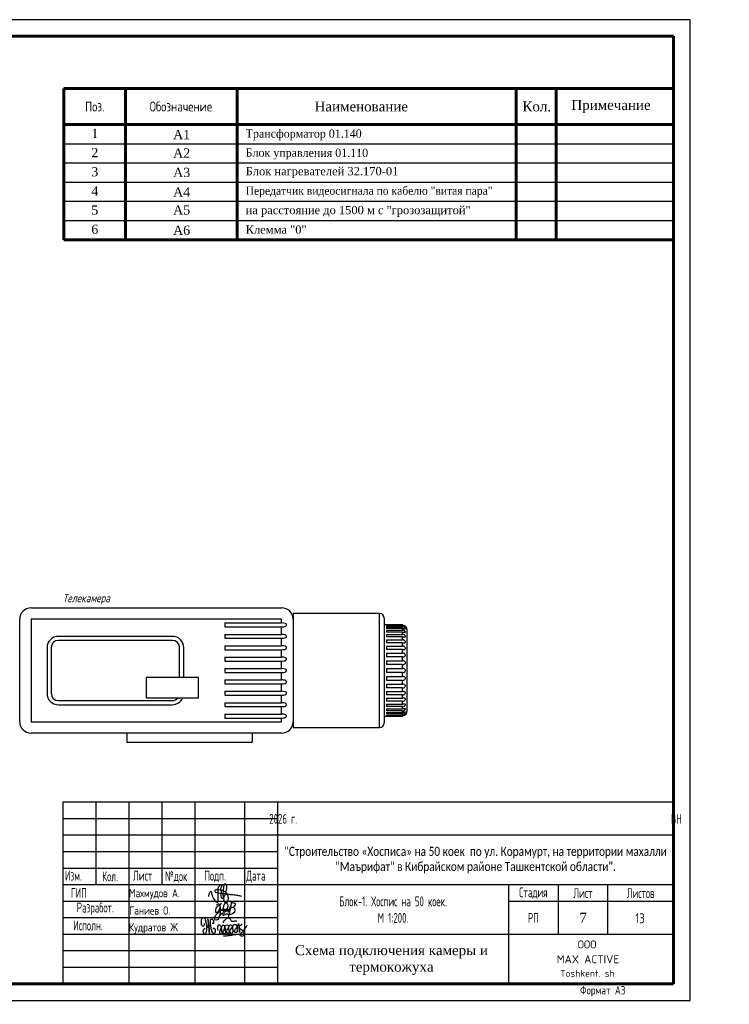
# Model space of a CAD drawing. Header units: millimetres. Extents: x 42471 to 951304, y -405702 to -322821.
# Tile 23 of 37: x 420510 to 442005, y -405702 to -375884. Entities that reach past the tile are written whole.
import ezdxf
from ezdxf.enums import TextEntityAlignment as Align

# ---------------------------------------------------------------- set-up
doc = ezdxf.new("R2010")
doc.units = ezdxf.units.MM
doc.linetypes.add('K5LT_THIN_INCLUDED_TO_HATCHING', pattern=[0])
for name, color, linetype in [('_Текст', 7, 'Continuous'), ('Видео', 7, 'Continuous'), ('Системный слой', 7, 'Continuous')]:
    doc.layers.add(name, color=color, linetype=linetype)
doc.layers.add('Format', color=7, linetype='Continuous', lineweight=30)
doc.layers.add('Table', color=7, linetype='Continuous', lineweight=30)
doc.styles.add('COMPLEX', font='isocpeur.ttf')
doc.styles.add('SPDS', font='spds.shx', dxfattribs={"width": 0.8, "height": 250})
doc.styles.add('SPDS1', font='spds.shx', dxfattribs={"width": 0.8})
doc.styles.add('style1', font='times.ttf')

# ---------------------------------------------------------------- blocks, each defined once
blk = doc.blocks.new('U31')
at = {"layer": 'Системный слой', "color": 7, "linetype": 'K5LT_THIN_INCLUDED_TO_HATCHING'}
for p, q in [((300.9, 161.79), (410.9, 161.79)), ((295.9, 111.79), (295.9, 156.79)), ((300.9, 156.79), (300.9, 111.79)), ((410.9, 156.79), (300.9, 156.79)), ((410.9, 155.16), (410.9, 156.79)), ((453.9, 159.29), (415.9, 159.29)), ((415.9, 159.29), (415.9, 156.79)), ((415.9, 156.79), (415.9, 111.79)), ((453.9, 109.29), (453.9, 159.29)), ((455.9, 157.29), (455.9, 111.29)), ((385.9, 155.16), (410.9, 155.16)), ((385.9, 155.16), (385.9, 153.43)), ((385.9, 153.43), (410.9, 153.43)), ((411.89, 155.09), (410.9, 155.16)), ((410.9, 153.43), (411.73, 153.47)), ((410.9, 150.16), (410.9, 153.43)), ((411.73, 153.47), (412.28, 153.57)), ((412.57, 154.91), (411.89, 155.09)), ((412.28, 153.57), (412.78, 153.79)), ((412.87, 154.72), (412.57, 154.91)), ((412.78, 153.79), (412.93, 153.93)), ((413.01, 154.54), (412.87, 154.72)), ((412.93, 153.93), (413.04, 154.11)), ((413.07, 154.41), (413.01, 154.54)), ((413.04, 154.11), (413.08, 154.25)), ((413.08, 154.25), (413.07, 154.41)), ((456.9, 154.29), (455.9, 154.29)), ((456.9, 154.29), (456.9, 154.28)), ((463.9, 154.28), (456.9, 154.28)), ((456.9, 154.12), (463.9, 154.12)), ((456.9, 154.12), (456.9, 153.82)), ((463.9, 153.82), (456.9, 153.82)), ((456.9, 153.36), (463.9, 153.36)), ((456.9, 153.36), (456.9, 152.78)), ((463.9, 152.78), (456.9, 152.78)), ((456.9, 152.03), (463.9, 152.03)), ((456.9, 152.03), (456.9, 151.17)), ((463.9, 154.12), (463.9, 154.28)), ((463.9, 154.28), (464.4, 154.21)), ((464.41, 154.05), (463.9, 154.12)), ((463.9, 153.36), (463.9, 153.82)), ((463.9, 153.82), (464.4, 153.77)), ((464.41, 153.29), (463.9, 153.36)), ((463.9, 152.03), (463.9, 152.78)), ((463.9, 152.78), (464.4, 152.73)), ((464.41, 151.95), (463.9, 152.03)), ((464.4, 154.21), (464.79, 154.07)), ((464.4, 153.77), (464.79, 153.65)), ((464.4, 152.73), (464.79, 152.64)), ((464.8, 153.89), (464.41, 154.05)), ((464.8, 153.11), (464.41, 153.29)), ((464.8, 151.76), (464.41, 151.95)), ((464.79, 154.07), (465.02, 153.94)), ((464.79, 153.65), (465.02, 153.55)), ((464.79, 152.64), (465.02, 152.58)), ((465.03, 153.73), (464.8, 153.89)), ((465.03, 152.93), (464.8, 153.11)), ((465.03, 151.56), (464.8, 151.76)), ((465.02, 153.94), (465.15, 153.85)), ((465.02, 153.55), (465.15, 153.5)), ((465.02, 152.58), (465.15, 152.56)), ((465.15, 153.61), (465.03, 153.73)), ((465.15, 152.79), (465.03, 152.93)), ((465.15, 151.4), (465.03, 151.56)), ((465.15, 153.85), (465.22, 153.8)), ((465.21, 153.53), (465.15, 153.61)), ((465.15, 153.5), (465.22, 153.49)), ((465.21, 152.67), (465.15, 152.79)), ((465.15, 152.56), (465.22, 152.59)), ((465.21, 151.26), (465.15, 151.4)), ((465.22, 153.8), (465.21, 153.8)), ((465.22, 153.49), (465.21, 153.53)), ((465.22, 152.59), (465.21, 152.67)), ((465.22, 151.14), (465.21, 151.26)), ((465.9, 152.29), (465.9, 116.29)), ((362.9, 149.29), (312.9, 149.29)), ((362.9, 147.5), (312.9, 147.5)), ((385.9, 150.16), (410.9, 150.16)), ((385.9, 150.16), (385.9, 148.43)), ((385.9, 148.43), (410.9, 148.43)), ((411.89, 150.09), (410.9, 150.16)), ((410.9, 148.43), (411.73, 148.47)), ((410.9, 145.16), (410.9, 148.43)), ((411.73, 148.47), (412.28, 148.57)), ((412.57, 149.91), (411.89, 150.09)), ((412.28, 148.57), (412.78, 148.79)), ((412.87, 149.72), (412.57, 149.91)), ((412.78, 148.79), (412.93, 148.93)), ((413.01, 149.54), (412.87, 149.72)), ((412.93, 148.93), (413.04, 149.11)), ((413.07, 149.41), (413.01, 149.54)), ((413.04, 149.11), (413.08, 149.25)), ((413.08, 149.25), (413.07, 149.41)), ((463.9, 151.17), (456.9, 151.17)), ((456.9, 150.15), (463.9, 150.15)), ((456.9, 150.15), (456.9, 149.05)), ((463.9, 149.05), (456.9, 149.05)), ((456.9, 147.79), (463.9, 147.79)), ((456.9, 147.79), (456.9, 146.48)), ((463.9, 150.15), (463.9, 151.17)), ((463.9, 151.17), (464.4, 151.14)), ((464.41, 150.07), (463.9, 150.15)), ((463.9, 147.79), (463.9, 149.05)), ((463.9, 149.05), (464.4, 149.03)), ((464.41, 147.72), (463.9, 147.79)), ((464.4, 151.14), (464.79, 151.08)), ((464.4, 149.03), (464.79, 149)), ((464.8, 149.88), (464.41, 150.07)), ((464.8, 147.53), (464.41, 147.72)), ((464.79, 151.08), (465.02, 151.05)), ((464.79, 149), (465.02, 149.01)), ((465.03, 149.67), (464.8, 149.88)), ((465.03, 147.31), (464.8, 147.53)), ((465.02, 151.05), (465.15, 151.06)), ((465.02, 149.01), (465.15, 149.06)), ((465.15, 149.49), (465.03, 149.67)), ((465.15, 147.12), (465.03, 147.31)), ((465.15, 151.06), (465.22, 151.14)), ((465.21, 149.33), (465.15, 149.49)), ((465.15, 149.06), (465.22, 149.18)), ((465.21, 146.94), (465.15, 147.12)), ((465.22, 149.18), (465.21, 149.33)), ((465.22, 146.76), (465.21, 146.94)), ((307.9, 144.29), (307.9, 124.29)), ((309.69, 144.29), (309.69, 124.29)), ((366.11, 131.23), (366.11, 144.29)), ((367.9, 131.23), (367.9, 144.29)), ((385.9, 145.16), (410.9, 145.16)), ((385.9, 145.16), (385.9, 143.43)), ((385.9, 143.43), (410.9, 143.43)), ((411.89, 145.09), (410.9, 145.16)), ((410.9, 143.43), (411.73, 143.47)), ((410.9, 140.16), (410.9, 143.43)), ((411.73, 143.47), (412.28, 143.57)), ((412.57, 144.91), (411.89, 145.09)), ((412.28, 143.57), (412.78, 143.79)), ((412.87, 144.72), (412.57, 144.91)), ((412.78, 143.79), (412.93, 143.93)), ((413.01, 144.54), (412.87, 144.72)), ((412.93, 143.93), (413.04, 144.11)), ((413.07, 144.41), (413.01, 144.54)), ((413.04, 144.11), (413.08, 144.25)), ((413.08, 144.25), (413.07, 144.41)), ((463.9, 146.48), (456.9, 146.48)), ((456.9, 145.03), (463.9, 145.03)), ((456.9, 145.03), (456.9, 143.54)), ((463.9, 143.54), (456.9, 143.54)), ((463.9, 145.03), (463.9, 146.48)), ((463.9, 146.48), (464.4, 146.47)), ((464.41, 144.96), (463.9, 145.03)), ((463.9, 143.54), (464.4, 143.55)), ((463.9, 141.93), (463.9, 143.54)), ((464.4, 146.47), (464.79, 146.48)), ((464.4, 143.55), (464.79, 143.58)), ((464.8, 144.77), (464.41, 144.96)), ((464.79, 146.48), (465.02, 146.52)), ((464.79, 143.58), (465.02, 143.66)), ((465.03, 144.56), (464.8, 144.77)), ((465.02, 146.52), (465.15, 146.61)), ((465.02, 143.66), (465.15, 143.79)), ((465.15, 144.37), (465.03, 144.56)), ((465.15, 146.61), (465.22, 146.76)), ((465.21, 144.17), (465.15, 144.37)), ((465.15, 143.79), (465.22, 143.97)), ((465.22, 143.97), (465.21, 144.17)), ((385.9, 140.16), (410.9, 140.16)), ((385.9, 140.16), (385.9, 138.43)), ((385.9, 138.43), (410.9, 138.43)), ((411.89, 140.09), (410.9, 140.16)), ((410.9, 138.43), (411.73, 138.47)), ((410.9, 135.16), (410.9, 138.43)), ((411.73, 138.47), (412.28, 138.57)), ((412.57, 139.91), (411.89, 140.09)), ((412.28, 138.57), (412.78, 138.79)), ((412.87, 139.72), (412.57, 139.91)), ((412.78, 138.79), (412.93, 138.93)), ((413.01, 139.54), (412.87, 139.72)), ((412.93, 138.93), (413.04, 139.11)), ((413.07, 139.41), (413.01, 139.54)), ((413.04, 139.11), (413.08, 139.25)), ((413.08, 139.25), (413.07, 139.41)), ((456.9, 141.93), (463.9, 141.93)), ((456.9, 141.93), (456.9, 140.32)), ((463.9, 140.32), (456.9, 140.32)), ((456.9, 138.61), (463.9, 138.61)), ((456.9, 138.61), (456.9, 136.92)), ((464.41, 141.87), (463.9, 141.93)), ((463.9, 140.32), (464.4, 140.34)), ((463.9, 138.61), (463.9, 140.32)), ((464.41, 138.55), (463.9, 138.61)), ((464.4, 140.34), (464.79, 140.41)), ((464.8, 141.7), (464.41, 141.87)), ((464.8, 138.4), (464.41, 138.55)), ((464.79, 140.41), (465.02, 140.52)), ((465.03, 141.49), (464.8, 141.7)), ((465.03, 138.21), (464.8, 138.4)), ((465.02, 140.52), (465.15, 140.67)), ((465.15, 141.3), (465.03, 141.49)), ((465.21, 141.09), (465.15, 141.3)), ((465.15, 140.67), (465.22, 140.88)), ((465.22, 140.88), (465.21, 141.09)), ((385.9, 135.16), (410.9, 135.16)), ((385.9, 135.16), (385.9, 133.43)), ((411.89, 135.09), (410.9, 135.16)), ((412.57, 134.91), (411.89, 135.09)), ((412.87, 134.72), (412.57, 134.91)), ((413.01, 134.54), (412.87, 134.72)), ((412.93, 133.93), (413.04, 134.11)), ((413.07, 134.41), (413.01, 134.54)), ((413.04, 134.11), (413.08, 134.25)), ((413.08, 134.25), (413.07, 134.41)), ((463.9, 136.92), (456.9, 136.92)), ((456.9, 135.15), (463.9, 135.15)), ((456.9, 135.15), (456.9, 133.44)), ((463.9, 136.92), (464.4, 136.95)), ((463.9, 135.15), (463.9, 136.92)), ((464.41, 135.11), (463.9, 135.15)), ((464.4, 136.95), (464.79, 137.05)), ((464.8, 134.98), (464.41, 135.11)), ((464.79, 137.05), (465.02, 137.19)), ((465.03, 134.81), (464.8, 134.98)), ((465.02, 137.19), (465.15, 137.36)), ((465.02, 133.77), (465.15, 133.96)), ((465.15, 138.02), (465.03, 138.21)), ((465.15, 134.63), (465.03, 134.81)), ((465.21, 137.82), (465.15, 138.02)), ((465.15, 137.36), (465.22, 137.59)), ((465.21, 134.43), (465.15, 134.63)), ((465.15, 133.96), (465.22, 134.2)), ((465.22, 137.59), (465.21, 137.82)), ((465.22, 134.2), (465.21, 134.43)), ((351.46, 131.23), (351.46, 122.36)), ((374.34, 131.23), (351.46, 131.23)), ((374.34, 122.36), (374.34, 131.23)), ((385.9, 133.43), (410.9, 133.43)), ((385.9, 130.16), (410.9, 130.16)), ((385.9, 130.16), (385.9, 128.43)), ((410.9, 133.43), (411.73, 133.47)), ((410.9, 130.16), (410.9, 133.43)), ((411.24, 130.15), (410.9, 130.16)), ((411.77, 130.11), (411.24, 130.15)), ((411.73, 133.47), (412.28, 133.57)), ((412.27, 130.01), (411.77, 130.11)), ((412.74, 129.82), (412.27, 130.01)), ((412.28, 133.57), (412.78, 133.79)), ((412.95, 129.63), (412.74, 129.82)), ((412.78, 133.79), (412.93, 133.93)), ((463.9, 133.44), (456.9, 133.44)), ((456.9, 131.67), (463.9, 131.67)), ((456.9, 131.67), (456.9, 129.98)), ((463.9, 129.98), (456.9, 129.98)), ((463.9, 133.44), (464.4, 133.48)), ((463.9, 131.67), (463.9, 133.44)), ((464.41, 131.64), (463.9, 131.67)), ((463.9, 129.98), (464.4, 130.03)), ((463.9, 128.26), (463.9, 129.98)), ((464.4, 133.48), (464.79, 133.6)), ((464.4, 130.03), (464.79, 130.18)), ((464.8, 131.54), (464.41, 131.64)), ((464.79, 133.6), (465.02, 133.77)), ((464.79, 130.18), (465.02, 130.36)), ((465.03, 131.39), (464.8, 131.54)), ((465.02, 130.36), (465.15, 130.57)), ((465.15, 131.23), (465.03, 131.39)), ((465.21, 131.04), (465.15, 131.23)), ((465.15, 130.57), (465.22, 130.82)), ((465.22, 130.82), (465.21, 131.04)), ((465.91, 130.04), (465.91, 129.69)), ((465.91, 129.69), (465.91, 126.69)), ((385.9, 128.43), (410.9, 128.43)), ((410.9, 128.43), (411.57, 128.46)), ((410.9, 125.16), (410.9, 128.43)), ((411.57, 128.46), (412.23, 128.56)), ((412.23, 128.56), (412.52, 128.66)), ((412.52, 128.66), (412.79, 128.8)), ((412.79, 128.8), (413, 129.02)), ((413.05, 129.47), (412.95, 129.63)), ((413, 129.02), (413.06, 129.16)), ((413.08, 129.33), (413.05, 129.47)), ((413.06, 129.16), (413.08, 129.33)), ((456.9, 128.26), (463.9, 128.26)), ((456.9, 128.26), (456.9, 126.66)), ((463.9, 126.66), (456.9, 126.66)), ((464.41, 128.25), (463.9, 128.26)), ((463.9, 126.66), (464.4, 126.72)), ((463.9, 125.04), (463.9, 126.66)), ((464.4, 126.72), (464.79, 126.88)), ((464.8, 128.18), (464.41, 128.25)), ((464.79, 126.88), (465.02, 127.08)), ((465.03, 128.06), (464.8, 128.18)), ((465.02, 127.08), (465.15, 127.3)), ((465.15, 127.92), (465.03, 128.06)), ((465.21, 127.75), (465.15, 127.92)), ((465.15, 127.3), (465.22, 127.54)), ((465.22, 127.54), (465.21, 127.75)), ((312.9, 121.09), (362.9, 121.09)), ((351.46, 122.36), (374.34, 122.36)), ((385.9, 125.16), (410.9, 125.16)), ((385.9, 125.16), (385.9, 123.43)), ((385.9, 123.43), (410.9, 123.43)), ((411.89, 125.09), (410.9, 125.16)), ((410.9, 123.43), (411.73, 123.47)), ((410.9, 120.16), (410.9, 123.43)), ((411.73, 123.47), (412.28, 123.57)), ((412.57, 124.91), (411.89, 125.09)), ((412.28, 123.57), (412.78, 123.79)), ((412.87, 124.72), (412.57, 124.91)), ((412.78, 123.79), (412.93, 123.93)), ((413.01, 124.54), (412.87, 124.72)), ((412.93, 123.93), (413.04, 124.11)), ((413.07, 124.41), (413.01, 124.54)), ((413.04, 124.11), (413.08, 124.25)), ((413.08, 124.25), (413.07, 124.41)), ((456.9, 125.04), (463.9, 125.04)), ((456.9, 125.04), (456.9, 123.56)), ((463.9, 123.56), (456.9, 123.56)), ((456.9, 122.1), (463.9, 122.1)), ((456.9, 122.1), (456.9, 120.79)), ((464.41, 125.04), (463.9, 125.04)), ((463.9, 123.56), (464.4, 123.63)), ((463.9, 122.1), (463.9, 123.56)), ((464.41, 122.11), (463.9, 122.1)), ((464.4, 123.63), (464.79, 123.8)), ((464.4, 120.87), (464.79, 121.05)), ((464.8, 125), (464.41, 125.04)), ((464.8, 122.11), (464.41, 122.11)), ((464.79, 123.8), (465.02, 124.01)), ((464.79, 121.05), (465.02, 121.26)), ((465.03, 124.92), (464.8, 125)), ((465.03, 122.06), (464.8, 122.11)), ((465.02, 124.01), (465.15, 124.23)), ((465.02, 121.26), (465.15, 121.47)), ((465.15, 124.81), (465.03, 124.92)), ((465.15, 121.98), (465.03, 122.06)), ((465.21, 124.66), (465.15, 124.81)), ((465.15, 124.23), (465.22, 124.46)), ((465.21, 121.86), (465.15, 121.98)), ((465.15, 121.47), (465.22, 121.69)), ((465.22, 124.46), (465.21, 124.66)), ((465.22, 121.69), (465.21, 121.86)), ((312.9, 119.29), (362.9, 119.29)), ((385.9, 120.16), (410.9, 120.16)), ((385.9, 120.16), (385.9, 118.43)), ((385.9, 118.43), (410.9, 118.43)), ((411.89, 120.09), (410.9, 120.16)), ((410.9, 118.43), (411.73, 118.47)), ((410.9, 115.16), (410.9, 118.43)), ((411.73, 118.47), (412.28, 118.57)), ((412.57, 119.91), (411.89, 120.09)), ((412.28, 118.57), (412.78, 118.79)), ((412.87, 119.72), (412.57, 119.91)), ((412.78, 118.79), (412.93, 118.93)), ((413.01, 119.54), (412.87, 119.72)), ((412.93, 118.93), (413.04, 119.11)), ((413.07, 119.41), (413.01, 119.54)), ((413.04, 119.11), (413.08, 119.25)), ((413.08, 119.25), (413.07, 119.41)), ((463.9, 120.79), (456.9, 120.79)), ((456.9, 119.54), (463.9, 119.54)), ((456.9, 119.54), (456.9, 118.44)), ((463.9, 118.44), (456.9, 118.44)), ((456.9, 117.42), (463.9, 117.42)), ((456.9, 117.42), (456.9, 116.56)), ((463.9, 120.79), (464.4, 120.87)), ((463.9, 119.54), (463.9, 120.79)), ((464.41, 119.56), (463.9, 119.54)), ((463.9, 118.44), (464.4, 118.51)), ((463.9, 117.42), (463.9, 118.44)), ((464.41, 117.45), (463.9, 117.42)), ((464.4, 118.51), (464.79, 118.7)), ((464.4, 116.64), (464.79, 116.82)), ((464.8, 119.59), (464.41, 119.56)), ((464.8, 117.51), (464.41, 117.45)), ((464.79, 118.7), (465.02, 118.9)), ((464.79, 116.82), (465.02, 117.01)), ((465.03, 119.58), (464.8, 119.59)), ((465.03, 117.54), (464.8, 117.51)), ((465.02, 118.9), (465.15, 119.1)), ((465.02, 117.01), (465.15, 117.19)), ((465.15, 119.53), (465.03, 119.58)), ((465.15, 117.52), (465.03, 117.54)), ((465.21, 119.44), (465.15, 119.53)), ((465.15, 119.1), (465.22, 119.3)), ((465.21, 117.47), (465.15, 117.52)), ((465.15, 117.19), (465.22, 117.36)), ((465.22, 119.3), (465.21, 119.44)), ((465.22, 117.36), (465.21, 117.47)), ((385.9, 115.16), (410.9, 115.16)), ((385.9, 115.16), (385.9, 113.43)), ((385.9, 113.43), (410.9, 113.43)), ((411.4, 115.14), (410.9, 115.16)), ((410.9, 113.43), (411.73, 113.47)), ((410.9, 111.79), (410.9, 113.43)), ((411.89, 115.09), (411.4, 115.14)), ((411.73, 113.47), (412.28, 113.57)), ((412.24, 115.02), (411.89, 115.09)), ((412.57, 114.91), (412.24, 115.02)), ((412.28, 113.57), (412.54, 113.66)), ((412.54, 113.66), (412.78, 113.79)), ((412.87, 114.72), (412.57, 114.91)), ((412.78, 113.79), (412.93, 113.93)), ((413.01, 114.54), (412.87, 114.72)), ((412.93, 113.93), (413.04, 114.11)), ((413.07, 114.41), (413.01, 114.54)), ((413.04, 114.11), (413.08, 114.25)), ((413.08, 114.25), (413.07, 114.41)), ((455.9, 114.29), (456.9, 114.29)), ((463.9, 116.56), (456.9, 116.56)), ((456.9, 115.81), (463.9, 115.81)), ((456.9, 115.81), (456.9, 115.22)), ((463.9, 115.22), (456.9, 115.22)), ((456.9, 114.76), (463.9, 114.76)), ((456.9, 114.76), (456.9, 114.47)), ((463.9, 114.47), (456.9, 114.47)), ((456.9, 114.31), (463.9, 114.31)), ((456.9, 114.31), (456.9, 114.29)), ((463.9, 116.56), (464.4, 116.64)), ((463.9, 115.81), (463.9, 116.56)), ((464.41, 115.86), (463.9, 115.81)), ((463.9, 115.22), (464.4, 115.3)), ((463.9, 114.76), (463.9, 115.22)), ((464.41, 114.82), (463.9, 114.76)), ((463.9, 114.47), (464.4, 114.54)), ((463.9, 114.31), (463.9, 114.47)), ((464.41, 114.38), (463.9, 114.31)), ((464.4, 115.3), (464.79, 115.47)), ((464.4, 114.54), (464.79, 114.7)), ((464.8, 115.95), (464.41, 115.86)), ((464.8, 114.94), (464.41, 114.82)), ((464.8, 114.52), (464.41, 114.38)), ((464.79, 115.47), (465.02, 115.65)), ((464.79, 114.7), (465.02, 114.85)), ((465.03, 116.01), (464.8, 115.95)), ((465.03, 115.04), (464.8, 114.94)), ((465.03, 114.65), (464.8, 114.52)), ((465.02, 115.65), (465.15, 115.8)), ((465.02, 114.85), (465.15, 114.98)), ((465.15, 116.03), (465.03, 116.01)), ((465.15, 115.09), (465.03, 115.04)), ((465.15, 114.74), (465.03, 114.65)), ((465.21, 116.01), (465.15, 116.03)), ((465.15, 115.8), (465.22, 115.94)), ((465.21, 115.1), (465.15, 115.09)), ((465.15, 114.98), (465.22, 115.07)), ((465.21, 114.78), (465.15, 114.74)), ((465.22, 115.94), (465.21, 116.01)), ((465.22, 115.07), (465.21, 115.1)), ((465.21, 114.79), (465.21, 114.78)), ((300.9, 111.79), (410.9, 111.79)), ((415.9, 111.79), (415.9, 109.29)), ((415.9, 109.29), (453.9, 109.29)), ((410.9, 106.79), (300.9, 106.79)), ((342.9, 106.79), (342.9, 102.79)), ((397.9, 106.79), (397.9, 102.79)), ((342.9, 102.79), (397.9, 102.79))]:
    blk.add_line(p, q, dxfattribs=at)
for centre, radius, start, end in [((300.9, 156.79), 5, 90, 180), ((410.9, 156.79), 5, 0, 90), ((453.9, 157.29), 2, 0, 90), ((463.9, 152.29), 2, 0, 48.8381), ((312.9, 144.29), 5, 90, 180), ((312.9, 144.29), 3.21, 90, 180), ((362.9, 144.29), 5, 0, 90), ((362.9, 144.29), 3.21, 0, 90), ((312.9, 124.29), 5, 180, 270), ((312.9, 124.29), 3.21, 180, 270), ((362.9, 124.29), 5, 270, 337.2017), ((362.9, 124.29), 3.21, 270, 322.8457), ((463.9, 116.29), 2, 311.1635, 0), ((300.9, 111.79), 5, 180, 270), ((410.9, 111.79), 5, 270, 0), ((453.9, 111.29), 2, 270, 0)]:
    blk.add_arc(centre, radius, start, end, dxfattribs=at)
blk = doc.blocks.new('A$C4c4061ee')
at = {"color": 184, "lineweight": 30}
blk.add_spline([(-39.7, -7.1), (-36.8, 4), (-34, 7.9), (-31.2, -0.1), (-24.1, -16.2), (-16.7, -23.5), (-13.9, -23.5), (-12.5, -17.9), (-12.5, 12.7), (-8.3, 24.8), (-4.4, 27), (-3.4, 21.4), (-5.7, 12.9), (-4.4, 8), (-4.4, -10), (-2, -12.6), (3.3, -10), (9.6, 6.1), (12.6, 19.5), (7.6, 28.9), (4.7, 26.6), (2.4, 16.6), (1.1, -1.2), (2.9, -14.2), (6.8, -24.8), (10.9, -24.8), (15, -21.3), (16.5, -17.2), (16.5, -9.9), (12, 2), (5.9, 7.4), (-2.7, 10.3), (-10, 12.1), (-17, 12.1), (-21.5, 11.2), (-22.5, 7.7), (-20, 5.4), (-14, 3.7), (-0.7, 1.8), (11, 0.5), (22.2, -1.2), (37.6, -2.6), (43.5, -3.6), (49.3, -4.5), (54.9, -6.4)], degree=3, dxfattribs=at)
blk = doc.blocks.new('Odil Ganiyev')
at = {"color": 184, "lineweight": 30}
for points in [[(278218, -189288), (278220, -189298), (278251, -189229), (278258, -189294), (278315, -189206), (278295, -189231), (278320, -189288), (278380, -189198), (278355, -189239), (278384, -189286), (278449, -189192), (278428, -189223), (278438, -189281), (278515, -189197), (278494, -189208), (278505, -189282), (278604, -188932), (278563, -189514)], [(278174, -189155), (278173, -189633), (278135, -189699), (278036, -189702), (278008, -189605), (278074, -189469), (278128, -189405), (278218, -189288)], [(278009, -189095), (278081, -189029), (278139, -189055), (278204, -188993)], [(278213, -189509), (278316, -189388), (278340, -189483), (278421, -189425), (278521, -189382)]]:
    blk.add_spline(points, degree=3, dxfattribs=at)
for points, knots in [([(278093, -189111), (278063, -189124), (277979, -189180), (277976, -189469), (278121, -189357), (278159, -189260), (278167, -189222)], [0, 0, 0, 0, 84.01965, 319.3343, 434.006974, 519.963926, 519.963926, 519.963926, 519.963926]), ([(278167, -189222), (278181, -189151), (278171, -189084), (278111, -189103), (278093, -189111)], [526.826092, 526.826092, 526.826092, 526.826092, 665.559085, 706.396126, 706.396126, 706.396126, 706.396126]), ([(278396, -189316), (278466, -189243), (278495, -189145), (278487, -189009), (278378, -188944), (278332, -188998), (278319, -189020), (278305, -189050), (278280, -189134), (278300, -189288), (278388, -189386)], [0, 0, 0, 0, 210.331661, 341.544209, 437.993539, 521.209993, 521.209993, 521.209993, 602.643394, 823.015149, 823.015149, 823.015149, 823.015149]), ([(278617, -189118), (278680, -189058), (278780, -189127), (278817, -189262), (278675, -189400), (278595, -189412), (278531, -189410)], [498.211239, 498.211239, 498.211239, 498.211239, 560.962433, 628.560844, 789.184895, 992.203079, 992.203079, 992.203079, 992.203079]), ([(278604, -188939), (278630, -188908), (278658, -188890), (278746, -188897), (278776, -188980), (278743, -189054), (278691, -189101), (278617, -189118)], [0, 0, 0, 0, 59.301687, 137.83445, 232.671471, 306.955654, 371.443461, 371.443461, 371.443461, 371.443461])]:
    blk.add_open_spline(points, degree=3, knots=knots, dxfattribs=at)
blk = doc.blocks.new('A$C77aec0c1')
at = {"color": 184, "lineweight": 30}
for points in [[(-78.4, 25.2), (-78.4, 19.8), (-80.1, 15.4), (-82.7, 15.2), (-85.9, 18.3), (-87.6, 24.6), (-87.6, 33.5), (-85.8, 41.5), (-83.2, 44.9), (-79.5, 45.3), (-74.8, 37.3), (-71.4, 24), (-70.3, 12.8), (-70.6, 1.9), (-72.5, -8.2), (-74.5, -11.9), (-76.7, -12.4), (-79.3, -9.8), (-81.1, -2.5), (-80.5, 2.8), (-78.6, 6.3), (-76.3, 8.1), (-74.2, 8.6)], [(-70.3, 8.8), (-64.2, 15.4), (-63.4, 26), (-64.7, 36.5), (-65.8, 41.1), (-66, 40.4), (-65.4, 38.6), (-63.9, 30.6), (-63.4, 26), (-62.4, 17.4), (-61.3, 7.7), (-60.5, -1.3), (-59.7, -9.1), (-59.2, -11.6), (-59.5, -10.3), (-59.8, -8.8), (-61, 4.4), (-61.6, 9.7), (-62.2, 15.2), (-62.4, 16.8), (-60.5, 15), (-58.2, 15.7), (-56.6, 21.2), (-56.7, 31.2), (-55.8, 37.1), (-53.2, 40), (-50, 39.7), (-45.9, 34.7), (-45.4, 29.7), (-46.3, 25.7), (-48.8, 25), (-50.3, 25.3)], [(-10.4, 26.1), (-11.3, 30.7), (-5.9, 37.4), (1.2, 43.5), (6.2, 44.3), (10.3, 42.2), (12.4, 38), (15, 34.5), (18.4, 33), (24.9, 33.5), (29.4, 34.6), (33.6, 34.4), (35.1, 34)], [(-56.6, 20.3), (-55.7, 12.4), (-53.4, 2), (-50.9, -4.5), (-47.7, -7.4), (-43.4, -8.2), (-40.2, -6.5), (-38.7, -1.4), (-39.6, 2.9), (-41.5, 6), (-44.2, 7.7), (-47, 7.2), (-47.6, 5.7)], [(-30.4, 1), (-29.8, 17.4), (-28.4, 20.1), (-25.6, 19.9), (-20.5, 13.6), (-18.9, 4.6), (-17.5, -7.1), (-18.5, -11.1), (-21.9, -11.5), (-24, -7.9), (-23.3, -0.6), (-20.4, 7.3), (-17, 14), (-13.9, 18.7), (-9.6, 18.3), (-6.3, 10.9), (-5, -2.4), (-5, -8.8), (-9, -10.1), (-12.3, -6.5), (-11.2, 0.2), (-8.3, 6.3), (-6.9, 12.8), (-4.7, 17.9), (-0.2, 20.5), (4.2, 17.9), (6, 9.7), (7.1, 1), (7.6, -6.8), (4.7, -8.8), (0.1, -8.1), (-0.1, -1.4), (3.2, 6.9), (7.8, 15.8), (10.6, 19.9), (16, 19.6), (19.3, 13.2), (20.4, 0.9), (19.5, -6.1), (16.8, -9.2), (13.6, -8.5), (11.7, -1), (15.1, 6.9), (19.9, 14.2), (24.4, 19.9), (31, 21.1), (35, 14.6), (36.2, 0.9), (34.1, -5.6), (29.3, -6.4), (26.9, -3.5), (30.5, 6.3), (35.4, 12.4), (39.7, 19.3), (40.4, 25.2), (40.7, 24.3), (43.9, -4.9), (43.8, -3.9), (42.9, 9.7), (43.1, 12.5), (45.5, 16.5), (50.4, 21.1), (52.2, 22.2), (51.2, 21.8)], [(42.9, 10.8), (45.1, 7.7), (48.3, 5.7), (51.7, 3.7), (54.9, -0.4), (57.8, -5.8), (58.9, -10.7), (58.5, -15.5), (56.8, -17.9), (52, -18.5), (48.4, -18.1), (46.1, -15.6), (45.8, -12.6), (48.1, -9.4), (51.1, -6.3), (54.5, -2.6), (57.9, 1), (62.2, 6.3), (66.5, 12.8), (69.8, 17.8)], [(-11.8, -17.3), (-2.7, -17.5), (7.9, -15.9), (17.6, -14.8), (25.1, -13.1), (30.9, -13.1)]]:
    blk.add_spline(points, degree=3, dxfattribs=at)
blk = doc.blocks.new('124343576765846544')
at = {"color": 7, "lineweight": 25, "ltscale": 100}
for p in [(526998, 459414), (521998, 457914)]:
    blk.add_line(p, (526998, 457914), dxfattribs=at)
at = {"layer": '_Текст', "color": 7, "lineweight": 30}
for p, q in [((526998, 463414), (508498, 463414)), ((509498, 463414), (509498, 460914)), ((510498, 463414), (510498, 457914)), ((511498, 463414), (511498, 460914)), ((512498, 463414), (512498, 457914)), ((513998, 463414), (513998, 457914)), ((514998, 463414), (514998, 457914)), ((526998, 462414), (514998, 462414)), ((514998, 461414), (508498, 461414)), ((526998, 460914), (508498, 460914)), ((521998, 460914), (521998, 457914)), ((526998, 460414), (521998, 460414)), ((526998, 459414), (514998, 459414))]:
    blk.add_line(p, q, dxfattribs=at)
at = {"layer": '_Текст', "color": 7, "linetype": 'ByBlock', "lineweight": 30}
blk.add_line((508498, 463414), (508498, 457914), dxfattribs=at)
at = {"layer": '_Текст', "color": 7, "lineweight": 25}
for p, q in [((514998, 462914), (508498, 462914)), ((514998, 462414), (508498, 462414)), ((514998, 461914), (508498, 461914)), ((523498, 460914), (523498, 459414)), ((524998, 460914), (524998, 459414)), ((514998, 460414), (508498, 460414)), ((514998, 459914), (508498, 459914)), ((514998, 459414), (508498, 459414)), ((514998, 458914), (508498, 458914)), ((514998, 458414), (508498, 458414))]:
    blk.add_line(p, q, dxfattribs=at)
at = {"layer": '_Текст', "color": 7, "linetype": 'ByBlock', "lineweight": 30}
blk.add_lwpolyline([(526998, 463414), (526998, 457914), (508498, 457914)], dxfattribs=at)
for name, p, xscale, yscale, zscale in [('A$C4c4061ee', (513334, 460638), 10.45975922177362, 10.45975922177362, 10.45975922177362), ('A$C77aec0c1', (513463, 459525), 8.776011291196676, 8.776011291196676, 8.776011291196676)]:
    blk.add_blockref(name, p, dxfattribs=dict(xscale=xscale, yscale=yscale, zscale=zscale))
at = {"xscale": 0.7326778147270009, "yscale": 0.7326778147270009, "zscale": 0.7326778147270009, "rotation": 351.5695638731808}
blk.add_blockref('Odil Ganiyev', (331974, 627214), dxfattribs=at)
at = {"lineweight": 25, "insert": (523109, 459232), "char_height": 243.53, "width": 2498.43, "attachment_point": 1, "line_spacing_factor": 1.104144, "style": 'COMPLEX'}
blk.add_mtext('\\pi981.33019;ООО \\P\\pi348.14792;MAX ACTIVE \\P\\pi453.55158;{\\H0.84862x;Toshkent. sh}', dxfattribs=at)
at = {"layer": '_Текст', "color": 7, "lineweight": 25, "style": 'SPDS1', "width": 0.8}
for s, p in [('Изм.', (508560, 461043)), ('Кол.', (509690, 461022)), ('Лист', (510622, 461043)), ('№док', (511595, 461027)), ('Подп.', (512782, 461043)), ('Дата', (514053, 461043))]:
    blk.add_text(s, height=300, dxfattribs=at).set_placement(p)
at = {"layer": '_Текст', "color": 7, "lineweight": 25, "style": 'SPDS1'}
for s, p in [('Махмудов А.', (510499, 460538)), ('Ганиев О.', (510507, 460012)), ('Кудратов Ж', (510499, 459505))]:
    blk.add_text(s, height=250, dxfattribs=at).set_placement(p)
at = {"layer": '_Текст', "color": 7, "style": 'SPDS1'}
blk.add_text('13', height=300, dxfattribs=at).set_placement((525980, 459901), align=Align.MIDDLE_CENTER)
at = {"layer": '_Текст', "color": 7, "char_height": 300, "attachment_point": 5}
for s, insert, width, style in [('2026 г.                                                                                            ВН', (520998, 462914), 12000, 'SPDS1'), ('{\\fCalibri|b0|i0|c204|p34;\\H0.91667x;\\C256;"Строительство «Хосписа» на 50 коек  по ул. Корамурт, на территории махалли "Маърифат" в Кибрайском районе Ташкентской области".\\H1.30253x; }', (520998, 461664), 12000, 'SPDS'), ('Стадия', (522748, 460664), 1500, 'SPDS1'), ('Лист', (524248, 460664), 1500, 'SPDS1'), ('Листов', (525998, 460664), 1500, 'SPDS1'), ('Блок-1. Хоспис на 50 коек.\\PМ 1:200.', (518498, 460164), 7000, 'SPDS'), ('РП', (522748, 459914), 1500, 'SPDS1')]:
    blk.add_mtext(s, dxfattribs=dict(at, insert=insert, width=width, style=style))
at = {"layer": '_Текст', "color": 7, "lineweight": 25, "char_height": 300, "width": 2423.39, "attachment_point": 5, "style": 'SPDS1'}
for s, insert in [('ГИП', (508981, 460668)), ('Разработ.', (509480, 460186)), ('Исполн.', (509258, 459686))]:
    blk.add_mtext(s, dxfattribs=dict(at, insert=insert))

msp = doc.modelspace()

# ---------------------------------------------------------------- linework, layer by layer
at = {"lineweight": 60, "ltscale": 2}
for p, q in [((421845.549, -377969.757), (440311.216, -377969.757)), ((421845.549, -377969.757), (421845.549, -382546.392)), ((423719.602, -377969.757), (423719.602, -382546.392)), ((427102.272, -377969.757), (427102.272, -382546.392)), ((435549.453, -377969.757), (435549.453, -382546.392)), ((436760.203, -377969.757), (436760.203, -382546.392)), ((421845.549, -379059.432), (440311.216, -379059.432)), ((421845.549, -382546.392), (440311.216, -382546.392))]:
    msp.add_line(p, q, dxfattribs=at)
msp.add_line((440319.002, -392677.703), (440319.002, -377788.262))
at = {"layer": 'Format', "color": 0}
for p, q in [((440818.975, -375884.404), (398818.975, -375884.404)), ((440819.002, -405584.51), (440819.002, -375884.51)), ((398819.002, -405584.51), (440819.002, -405584.51))]:
    msp.add_line(p, q, dxfattribs=at)
at = {"layer": 'Format', "color": 0, "lineweight": 60}
for p, q in [((400819.002, -376384.51), (440319.002, -376384.51)), ((440319.002, -376384.51), (440319.002, -405084.51)), ((400819.002, -405084.51), (440319.002, -405084.51))]:
    msp.add_line(p, q, dxfattribs=at)
at = {"layer": 'Table', "color": 0, "lineweight": 25, "ltscale": 2}
for p, q in [((421845.549, -379640.592), (440311.216, -379640.592)), ((421845.549, -380221.752), (440311.216, -380221.752)), ((421845.549, -380802.912), (440311.216, -380802.912)), ((421845.549, -381384.072), (440311.216, -381384.072)), ((421845.549, -381965.232), (440311.216, -381965.232)), ((421845.549, -382546.392), (440311.216, -382546.392)), ((421845.549, -382546.392), (440311.216, -382546.392))]:
    msp.add_line(p, q, dxfattribs=at)

# ---------------------------------------------------------------- block references
at = {"xscale": 69.00000000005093, "yscale": 68.99999999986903, "zscale": 69.00000000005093}
msp.add_blockref('U31', (400092.766, -404859.682), dxfattribs=at)
at = {"lineweight": 50}
for p in [(-286567.691, -862835.63), (-133048.422, -862898.681), (-158519.837, -862998.681), (-86679.097, -862998.681)]:
    msp.add_blockref('124343576765846544', p, dxfattribs=at)

# ---------------------------------------------------------------- texts
at = {"color": 0, "style": 'style1'}
for s, insert, char_height, width, attachment_point in [('{\\fGOST|b0|i0|c204|p34;Поз.}', (422783.95, -378514.594), 300, 1124.43211, 5), ('{\\Fcs_gost2304|c204;Обозначение}', (425393.826, -378514.594), 300, 1124.43211, 5), ('Наименование', (430857.515, -378514.594), 300, 1124.43211, 5), ('Кол.', (436173.073, -378514.594), 300, 1124.43211, 5), ('Примечание', (438421.386, -378514.594), 300, 1124.43211, 5), ('1', (422785.218, -379327.856), 280, 1124.43211, 5), ('A1', (425415.302, -379363.277), 280, 3371.34991, 5), ('2', (422785.218, -379909.016), 280, 1124.43211, 5), ('A2', (425415.302, -379920.655), 280, 3371.34991, 5), ('3', (422785.218, -380490.176), 280, 1124.43211, 5), ('A3', (425415.302, -380511.492), 280, 3371.34991, 5), ('4', (422785.218, -381071.336), 280, 1124.43211, 5), ('A4', (425415.302, -381102.33), 280, 3371.34991, 5), ('5', (422785.218, -381652.496), 280, 1124.43211, 5), ('A5', (425415.302, -381648.57), 280, 3371.34991, 5), ('6', (422785.218, -382233.656), 280, 1124.43211, 5), ('A6', (425415.302, -382261.707), 280, 3371.34991, 5), ('7', (437465.468, -403229.322), 300, 352.43005, 7)]:
    msp.add_mtext(s, dxfattribs=dict(at, insert=insert, char_height=char_height, width=width, attachment_point=attachment_point))
at = {"char_height": 250, "attachment_point": 1, "style": 'style1'}
for s, insert in [('{\\W0.96;Трансформатор 01.140}', (427354.556, -379208.733)), ('Блок нагревателей 32.170-01', (427354.556, -380346.333)), ('{\\W0.93;Передатчик видеосигнала по кабелю "витая пара"}', (427354.556, -380937.046)), ('на расстояние до 1500 м с "грозозащитой"', (427354.556, -381523.795)), ('Клемма "0"', (427354.556, -382116.058))]:
    msp.add_mtext(s, dxfattribs=dict(at, insert=insert))
at = {"style": 'style1'}
for s, insert, char_height, width, attachment_point in [('{\\C7;Схема подключения камеры и термокожуха}', (431770.409, -404362.811), 300, 6970.50936, 5), ('{\\Fcs_gost2304|c204;Формат А3}', (437483.318, -405150.755), 249.72948, 5011.58, 1)]:
    msp.add_mtext(s, dxfattribs=dict(at, insert=insert, char_height=char_height, width=width, attachment_point=attachment_point))
at = {"layer": 'Видео', "insert": (427354.556, -380115.443), "char_height": 250, "attachment_point": 7, "rotation": 359.854774, "style": 'style1'}
msp.add_mtext('{\\W0.96;Блок управления 01.110}', dxfattribs=at)
at = {"layer": 'Системный слой', "color": 7, "insert": (421812.275, -393275.378), "char_height": 250, "attachment_point": 1, "style": 'style1'}
msp.add_mtext('{\\Fcs_gost2304|c204;\\Q15;Телекамера}', dxfattribs=at)

doc.saveas('drawing.dxf')
